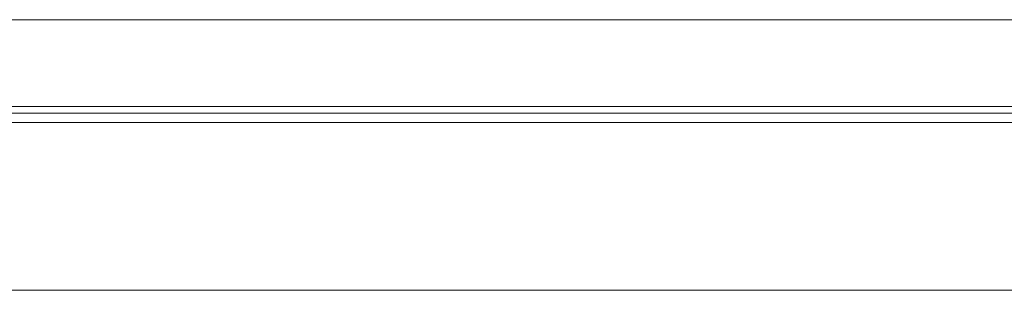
# Model space of a CAD drawing. Header units: millimetres. Extents: x 8 to 529, y 165 to 345.
# Tile 5 of 53: x 335 to 372, y 194 to 204. Entities that reach past the tile are written whole.
import ezdxf

# ---------------------------------------------------------------- set-up
doc = ezdxf.new("R2010")
doc.units = ezdxf.units.MM
doc.layers.add('OUT', color=3, linetype='Continuous')

msp = doc.modelspace()

# ---------------------------------------------------------------- linework, layer by layer
at = {"layer": 'OUT', "color": 0, "linetype": 'Continuous', "lineweight": 15}
for p, q in [((459.887, 204.336), (319.887, 204.336)), ((459.887, 201.086), (319.887, 201.086)), ((248.629, 200.832), (528.887, 200.832)), ((248.85, 200.479), (528.887, 200.479)), ((250.49, 194.186), (528.887, 194.186))]:
    msp.add_line(p, q, dxfattribs=at)

doc.saveas('drawing.dxf')
